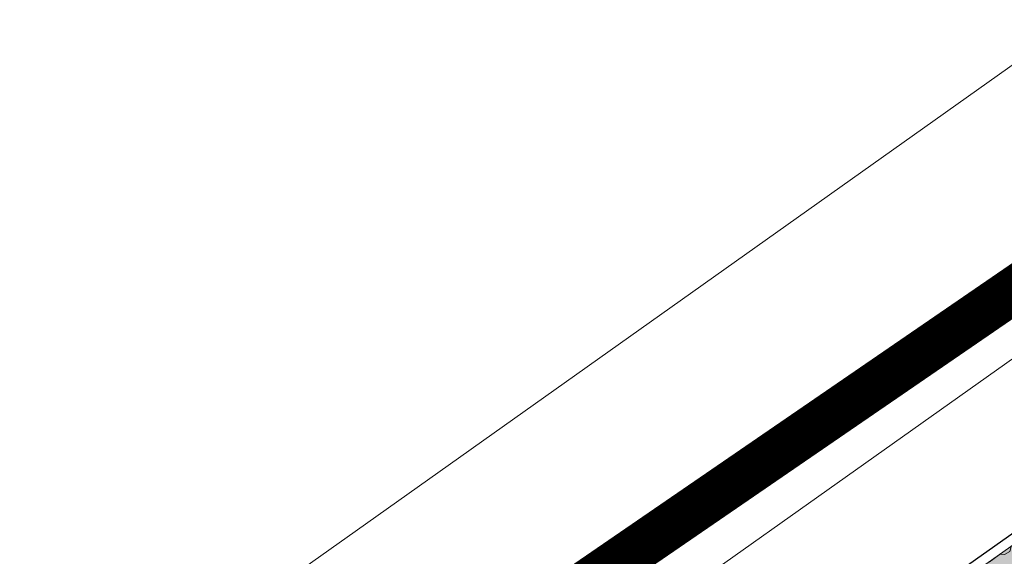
# Model space of a CAD drawing. Header units: metres. Extents: x 148425 to 149111, y 486065 to 486671.
# Tile 62 of 81: x 148771 to 148803, y 486524 to 486541. Entities that reach past the tile are written whole.
import ezdxf

# ---------------------------------------------------------------- set-up
doc = ezdxf.new("R2010")
doc.units = ezdxf.units.M
doc.header["$MEASUREMENT"] = 0
doc.linetypes.add('DGN Style 2', pattern=[1, 0.6, -0.4])
for name, color, linetype, lineweight in [('BWR-verw-drain ø 80', 60, 'drainagew', 30), ('BWR-verw-situatie', 214, 'DGN Style 2', 13), ('TOP-L-topo objecten vlak', 7, 'Continuous', 0), ('WVB-alg-onderhoek', 7, 'Continuous', 30), ('WVB-alg-werkgrens', 6, 'Continuous', 53), ('WVB-pen-dik 013', 1, 'Continuous', 0), ('WVB-raster-20%', 254, 'Continuous', 30)]:
    doc.layers.add(name, color=color, linetype=linetype, lineweight=lineweight)
doc.styles.add('Style-WORKING', font='WORKING.shx')
doc.linetypes.add('drainagew', pattern='A,2.1,["V",Style-WORKING,S=0.700002,R=0,X=-0.228,Y=-0.367],2.9,-0.32,0.02,-0.32,0.4,-0.32,0.05,-0.32', length=6.75)

msp = doc.modelspace()

# ---------------------------------------------------------------- hatches: boundary and pattern name
at = {"layer": 'WVB-raster-20%', "linetype": 'Continuous', "lineweight": 0}
msp.add_hatch(color=256, dxfattribs=at).paths.add_polyline_path([(148881.41, 486571.474), (148877.61, 486576.856), (148876.778, 486576.267), (148876.59, 486576.134), (148873.345, 486573.845), (148819.821, 486536.01), (148814.821, 486532.476), (148784.362, 486510.962), (148776.146, 486505.143), (148779.979, 486499.688), (148788.271, 486505.553), (148826.535, 486532.613), (148869.871, 486563.316)], flags=0)

# ---------------------------------------------------------------- linework, layer by layer
at = {"layer": 'BWR-verw-drain ø 80', "linetype": 'drainagew', "ltscale": 2.5, "flags": 128}
msp.add_lwpolyline([(148591.935, 486375.24), (148606.478, 486385.525), (148659.79, 486423.23), (148687.475, 486442.81), (148740.134, 486480.053), (148771.197, 486502.022), (148807.002, 486527.345), (148824.546, 486539.759), (148843.43, 486553.135)], dxfattribs=at)
at = {"layer": 'BWR-verw-situatie', "flags": 128}
msp.add_lwpolyline([(148819.821, 486536.01), (148814.821, 486532.476), (148784.362, 486510.962)], dxfattribs=at)
at = {"layer": 'TOP-L-topo objecten vlak', "color": 7, "linetype": 'Continuous', "lineweight": 0, "flags": 128}
for points in [[(148808.272, 486543.416), (148781.696, 486524.539), (148740.065, 486495.026), (148695.93, 486463.726), (148688.987, 486458.204), (148678.78, 486451.696), (148659.567, 486437.881), (148652.232, 486434.847), (148640.339, 486430.207), (148639.211, 486429.699), (148638.14, 486429.079), (148637.138, 486428.355), (148636.265, 486427.653), (148629.458, 486422.182), (148606.778, 486406.455), (148606.453, 486406.208), (148606.15, 486405.935), (148605.871, 486405.637), (148605.619, 486405.316), (148605.394, 486404.975), (148605.2, 486404.616), (148605.036, 486404.242), (148604.732, 486403.457), (148602.223, 486396.973)], [(148561.572, 486359.011), (148606.959, 486391.275), (148607.131, 486391.41), (148607.29, 486391.56), (148607.434, 486391.725), (148607.561, 486391.903), (148607.671, 486392.092), (148607.763, 486392.29), (148608.4, 486393.852), (148611.373, 486401.149), (148636.681, 486419.076), (148642.66, 486423.588), (148663.562, 486431.459), (148707.941, 486463.068), (148772.716, 486508.666), (148817.273, 486540.292)]]:
    msp.add_lwpolyline(points, dxfattribs=at)
at = {"layer": 'WVB-alg-onderhoek', "lineweight": 40, "ltscale": 500}
msp.add_3dface([(148601.941, 486074.385), (149104.348, 486429.086), (148938.821, 486663.542), (148436.414, 486308.842)], dxfattribs=at)
at = {"layer": 'WVB-alg-werkgrens', "linetype": 'Continuous', "ltscale": 2.5, "const_width": 1.5, "flags": 128}
msp.add_lwpolyline([(148933.417, 486497.811), (148874.414, 486581.384), (148538.89, 486351.023), (148526.845, 486327.911), (148530.985, 486325.229), (148531.106, 486326.817), (148532.707, 486327.686), (148532.626, 486326.155), (148530.985, 486325.229), (148539.247, 486319.878), (148535.438, 486309.432), (148532.522, 486299.181), (148531.73, 486286.904), (148532.07, 486275.415), (148533.054, 486268.785), (148534.125, 486264.381), (148536.125, 486258.311), (148550.85, 486226.663)], close=True, dxfattribs=at)
at = {"layer": 'WVB-pen-dik 013', "flags": 128}
msp.add_lwpolyline([(148802.889, 486524.048), (148802.891, 486524.045), (148802.848, 486523.889), (148802.678, 486523.787), (148802.548, 486523.806), (148802.547, 486523.807)], dxfattribs=at)
at = {"layer": 'WVB-raster-20%', "linetype": 'Continuous', "lineweight": 0, "flags": 128}
msp.add_lwpolyline([(148881.41, 486571.474), (148877.61, 486576.856), (148876.778, 486576.267), (148876.59, 486576.134), (148873.345, 486573.845), (148819.821, 486536.01), (148814.821, 486532.476), (148784.362, 486510.962), (148776.146, 486505.143), (148779.979, 486499.688), (148788.271, 486505.553), (148826.535, 486532.613), (148869.871, 486563.316)], close=True, dxfattribs=at)

doc.saveas('drawing.dxf')
